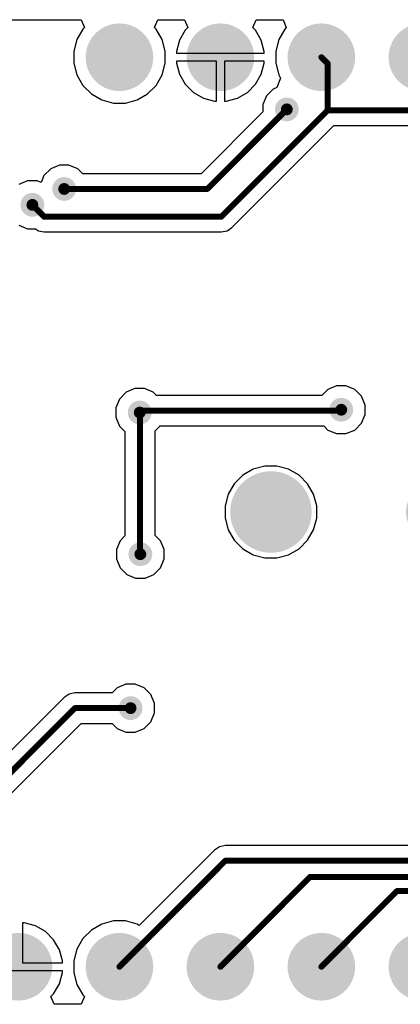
# Model space of a CAD drawing. Header units: inches. Extents: x 0.3 to 40.7, y 0.3 to 25.1.
# Tile 2 of 5: x 14.2 to 23.8, y 0.3 to 25.1. Entities that reach past the tile are written whole.
import ezdxf

# ---------------------------------------------------------------- set-up
doc = ezdxf.new("R2010")
doc.units = ezdxf.units.IN
for name, color, linetype in [('BOTTOM', 5, 'Continuous'), ('Pad Holes', 156, 'Continuous'), ('Via Holes', 16, 'Continuous')]:
    doc.layers.add(name, color=color, linetype=linetype)

# ---------------------------------------------------------------- blocks, each defined once
blk = doc.blocks.new('PEC11J_9215F_S0015_2446')
at = {"layer": 'BOTTOM'}
h = blk.add_hatch(color=5, dxfattribs=at)
edge = h.paths.add_edge_path()
edge.add_arc((0, 0), 0.25, 0, 360)
h = blk.add_hatch(color=5, dxfattribs=at)
edge = h.paths.add_edge_path()
edge.add_arc((0, -4.5), 0.25, 0, 360)
at = {"layer": 'Pad Holes'}
h = blk.add_hatch(color=7, dxfattribs=at)
edge = h.paths.add_edge_path()
edge.add_arc((0, 0), 1.025, 0, 360)
h = blk.add_hatch(color=7, dxfattribs=at)
edge = h.paths.add_edge_path()
edge.add_arc((0, -4.825), 0.775, 180, 360)
edge.add_line((0.775, -4.825), (0.775, -4.175))
edge.add_arc((0, -4.175), 0.775, 0, 180)
edge.add_line((-0.775, -4.175), (-0.775, -4.825))
blk = doc.blocks.new('PIN_HEADER_2_54___VERT__1_4POS_F_________1_2447')
at = {"layer": 'BOTTOM'}
h = blk.add_hatch(color=5, dxfattribs=at)
edge = h.paths.add_edge_path()
edge.add_arc((-3.81, 0), 0.85, 0, 360)
h = blk.add_hatch(color=5, dxfattribs=at)
edge = h.paths.add_edge_path()
edge.add_arc((-1.27, 0), 0.85, 0, 360)
h = blk.add_hatch(color=5, dxfattribs=at)
edge = h.paths.add_edge_path()
edge.add_arc((1.27, 0), 0.85, 0, 360)
h = blk.add_hatch(color=5, dxfattribs=at)
edge = h.paths.add_edge_path()
edge.add_arc((3.81, 0), 0.85, 0, 360)
at = {"layer": 'Pad Holes'}
h = blk.add_hatch(color=7, dxfattribs=at)
edge = h.paths.add_edge_path()
edge.add_arc((-3.81, 0), 0.5, 0, 360)
h = blk.add_hatch(color=7, dxfattribs=at)
edge = h.paths.add_edge_path()
edge.add_arc((-1.27, 0), 0.5, 0, 360)
h = blk.add_hatch(color=7, dxfattribs=at)
edge = h.paths.add_edge_path()
edge.add_arc((1.27, 0), 0.5, 0, 360)
h = blk.add_hatch(color=7, dxfattribs=at)
edge = h.paths.add_edge_path()
edge.add_arc((3.81, 0), 0.5, 0, 360)
blk = doc.blocks.new('PIN_HEADER_2_54___VERT__1_10POS_2448')
at = {"layer": 'BOTTOM'}
h = blk.add_hatch(color=5, dxfattribs=at)
edge = h.paths.add_edge_path()
edge.add_arc((-11.43, 0), 0.85, 0, 360)
h = blk.add_hatch(color=5, dxfattribs=at)
edge = h.paths.add_edge_path()
edge.add_arc((-8.89, 0), 0.85, 0, 360)
h = blk.add_hatch(color=5, dxfattribs=at)
edge = h.paths.add_edge_path()
edge.add_arc((-6.35, 0), 0.85, 0, 360)
h = blk.add_hatch(color=5, dxfattribs=at)
edge = h.paths.add_edge_path()
edge.add_arc((-3.81, 0), 0.85, 0, 360)
h = blk.add_hatch(color=5, dxfattribs=at)
edge = h.paths.add_edge_path()
edge.add_arc((-1.27, 0), 0.85, 0, 360)
h = blk.add_hatch(color=5, dxfattribs=at)
edge = h.paths.add_edge_path()
edge.add_arc((1.27, 0), 0.85, 0, 360)
h = blk.add_hatch(color=5, dxfattribs=at)
edge = h.paths.add_edge_path()
edge.add_arc((3.81, 0), 0.85, 0, 360)
h = blk.add_hatch(color=5, dxfattribs=at)
edge = h.paths.add_edge_path()
edge.add_arc((6.35, 0), 0.85, 0, 360)
h = blk.add_hatch(color=5, dxfattribs=at)
edge = h.paths.add_edge_path()
edge.add_arc((8.89, 0), 0.85, 0, 360)
h = blk.add_hatch(color=5, dxfattribs=at)
edge = h.paths.add_edge_path()
edge.add_arc((11.43, 0), 0.85, 0, 360)
at = {"layer": 'Pad Holes'}
h = blk.add_hatch(color=7, dxfattribs=at)
edge = h.paths.add_edge_path()
edge.add_arc((-11.43, 0), 0.5, 0, 360)
h = blk.add_hatch(color=7, dxfattribs=at)
edge = h.paths.add_edge_path()
edge.add_arc((-8.89, 0), 0.5, 0, 360)
h = blk.add_hatch(color=7, dxfattribs=at)
edge = h.paths.add_edge_path()
edge.add_arc((-6.35, 0), 0.5, 0, 360)
h = blk.add_hatch(color=7, dxfattribs=at)
edge = h.paths.add_edge_path()
edge.add_arc((-3.81, 0), 0.5, 0, 360)
h = blk.add_hatch(color=7, dxfattribs=at)
edge = h.paths.add_edge_path()
edge.add_arc((-1.27, 0), 0.5, 0, 360)
h = blk.add_hatch(color=7, dxfattribs=at)
edge = h.paths.add_edge_path()
edge.add_arc((1.27, 0), 0.5, 0, 360)
h = blk.add_hatch(color=7, dxfattribs=at)
edge = h.paths.add_edge_path()
edge.add_arc((3.81, 0), 0.5, 0, 360)
h = blk.add_hatch(color=7, dxfattribs=at)
edge = h.paths.add_edge_path()
edge.add_arc((6.35, 0), 0.5, 0, 360)
h = blk.add_hatch(color=7, dxfattribs=at)
edge = h.paths.add_edge_path()
edge.add_arc((8.89, 0), 0.5, 0, 360)
h = blk.add_hatch(color=7, dxfattribs=at)
edge = h.paths.add_edge_path()
edge.add_arc((11.43, 0), 0.5, 0, 360)

msp = doc.modelspace()

# ---------------------------------------------------------------- hatches: boundary and pattern name
at = {"layer": 'BOTTOM'}
h = msp.add_hatch(color=5, dxfattribs=at)
edge = h.paths.add_edge_path()
edge.add_arc((20.9, 22.8), 0.3, 0, 360)
h = msp.add_hatch(color=5, dxfattribs=at)
edge = h.paths.add_edge_path()
edge.add_arc((15.3, 20.8), 0.3, 0, 360)
h = msp.add_hatch(color=5, dxfattribs=at)
edge = h.paths.add_edge_path()
edge.add_arc((14.5, 20.4), 0.3, 0, 360)
h = msp.add_hatch(color=5, dxfattribs=at)
edge = h.paths.add_edge_path()
edge.add_arc((17.2, 15.18), 0.3, 0, 360)
h = msp.add_hatch(color=5, dxfattribs=at)
edge = h.paths.add_edge_path()
edge.add_arc((22.27, 15.25), 0.3, 0, 360)
h = msp.add_hatch(color=5, dxfattribs=at)
edge = h.paths.add_edge_path()
edge.add_arc((17.216, 11.619), 0.3, 0, 360)
h = msp.add_hatch(color=5, dxfattribs=at)
edge = h.paths.add_edge_path()
edge.add_arc((16.97, 7.75), 0.3, 0, 360)
at = {"layer": 'Via Holes'}
h = msp.add_hatch(color=7, dxfattribs=at)
edge = h.paths.add_edge_path()
edge.add_arc((20.9, 22.8), 0.15, 0, 360)
h = msp.add_hatch(color=7, dxfattribs=at)
edge = h.paths.add_edge_path()
edge.add_arc((15.3, 20.8), 0.15, 0, 360)
h = msp.add_hatch(color=7, dxfattribs=at)
edge = h.paths.add_edge_path()
edge.add_arc((14.5, 20.4), 0.15, 0, 360)
h = msp.add_hatch(color=7, dxfattribs=at)
edge = h.paths.add_edge_path()
edge.add_arc((22.27, 15.25), 0.15, 0, 360)
h = msp.add_hatch(color=7, dxfattribs=at)
edge = h.paths.add_edge_path()
edge.add_arc((17.2, 15.18), 0.15, 0, 360)
h = msp.add_hatch(color=7, dxfattribs=at)
edge = h.paths.add_edge_path()
edge.add_arc((17.216, 11.619), 0.15, 0, 360)
h = msp.add_hatch(color=7, dxfattribs=at)
edge = h.paths.add_edge_path()
edge.add_arc((16.97, 7.75), 0.15, 0, 360)

# ---------------------------------------------------------------- linework, layer by layer
at = {"layer": 'BOTTOM'}
for p, q in [((4.5, 25.054), (15.725, 25.054)), ((15.725, 25.054), (15.808, 24.854)), ((17.572, 24.854), (17.655, 25.054)), ((17.655, 25.054), (18.33, 25.054)), ((18.33, 25.054), (18.413, 24.854)), ((20.047, 24.854), (20.13, 25.054)), ((20.13, 25.054), (20.805, 25.054)), ((20.805, 25.054), (20.888, 24.854)), ((15.77, 24.816), (15.618, 24.554)), ((15.808, 24.854), (15.77, 24.816)), ((17.61, 24.816), (17.572, 24.854)), ((17.762, 24.554), (17.61, 24.816)), ((18.347, 24.788), (18.201, 24.536)), ((18.413, 24.854), (18.347, 24.788)), ((20.113, 24.788), (20.047, 24.854)), ((20.259, 24.536), (20.113, 24.788)), ((20.85, 24.816), (20.698, 24.554)), ((20.888, 24.854), (20.85, 24.816)), ((15.618, 24.554), (15.54, 24.261)), ((17.84, 24.261), (17.762, 24.554)), ((18.201, 24.536), (18.126, 24.255)), ((20.334, 24.255), (20.259, 24.536)), ((20.698, 24.554), (20.62, 24.261)), ((15.54, 24.261), (15.54, 23.959)), ((17.84, 23.959), (17.84, 24.261)), ((18.126, 24.255), (18.126, 24.21)), ((20.334, 24.21), (20.334, 24.255)), ((20.62, 24.261), (20.62, 23.959)), ((18.126, 24.21), (20.334, 24.21)), ((19.13, 24.01), (18.126, 24.01)), ((18.126, 24.01), (18.126, 23.965)), ((19.13, 23.006), (19.13, 24.01)), ((20.334, 24.01), (19.33, 24.01)), ((19.33, 24.01), (19.33, 23.006)), ((20.334, 23.965), (20.334, 24.01)), ((15.54, 23.959), (15.618, 23.666)), ((17.762, 23.666), (17.84, 23.959)), ((18.126, 23.965), (18.201, 23.684)), ((20.259, 23.684), (20.334, 23.965)), ((20.62, 23.959), (20.698, 23.666)), ((15.618, 23.666), (15.77, 23.404)), ((17.61, 23.404), (17.762, 23.666)), ((18.201, 23.684), (18.347, 23.432)), ((20.113, 23.432), (20.259, 23.684)), ((20.745, 23.584), (20.652, 23.347)), ((20.698, 23.666), (20.745, 23.585)), ((20.745, 23.585), (20.745, 23.584)), ((15.77, 23.404), (15.984, 23.19)), ((17.396, 23.19), (17.61, 23.404)), ((18.347, 23.432), (18.552, 23.227)), ((19.908, 23.227), (20.113, 23.432)), ((20.56, 23.309), (20.391, 23.14)), ((20.652, 23.347), (20.56, 23.309)), ((15.984, 23.19), (16.246, 23.038)), ((16.246, 23.038), (16.539, 22.96)), ((16.841, 22.96), (17.134, 23.038)), ((17.134, 23.038), (17.396, 23.19)), ((18.552, 23.227), (18.804, 23.081)), ((18.804, 23.081), (19.085, 23.006)), ((19.375, 23.006), (19.656, 23.081)), ((19.656, 23.081), (19.908, 23.227)), ((20.391, 23.14), (20.3, 22.919)), ((16.539, 22.96), (16.841, 22.96)), ((19.085, 23.006), (19.13, 23.006)), ((19.33, 23.006), (19.375, 23.006)), ((20.3, 22.919), (20.3, 22.741)), ((20.3, 22.741), (18.742, 21.182)), ((19.52, 19.83), (22.085, 22.394)), ((22.085, 22.394), (24.869, 22.394)), ((14.96, 21.309), (14.791, 21.14)), ((15.181, 21.4), (14.96, 21.309)), ((15.419, 21.4), (15.181, 21.4)), ((15.64, 21.309), (15.419, 21.4)), ((15.766, 21.182), (15.64, 21.309)), ((14.791, 21.14), (14.717, 20.96)), ((18.742, 21.182), (15.766, 21.182)), ((14.381, 21), (14.16, 20.909)), ((14.619, 21), (14.381, 21)), ((14.717, 20.96), (14.619, 21)), ((14.16, 19.891), (14.381, 19.8)), ((14.381, 19.8), (14.574, 19.8)), ((14.574, 19.8), (14.654, 19.747)), ((19.396, 19.747), (19.52, 19.83)), ((14.654, 19.747), (14.8, 19.718)), ((14.8, 19.718), (19.25, 19.718)), ((19.25, 19.718), (19.396, 19.747)), ((22.151, 15.85), (21.93, 15.759)), ((22.389, 15.85), (22.151, 15.85)), ((22.61, 15.759), (22.389, 15.85)), ((16.86, 15.689), (16.691, 15.52)), ((17.081, 15.78), (16.86, 15.689)), ((17.319, 15.78), (17.081, 15.78)), ((17.54, 15.689), (17.319, 15.78)), ((17.621, 15.607), (17.54, 15.689)), ((21.779, 15.607), (17.621, 15.607)), ((21.93, 15.759), (21.779, 15.607)), ((22.779, 15.59), (22.61, 15.759)), ((16.691, 15.52), (16.6, 15.299)), ((22.87, 15.369), (22.779, 15.59)), ((22.87, 15.131), (22.87, 15.369)), ((16.6, 15.299), (16.6, 15.061)), ((22.779, 14.91), (22.87, 15.131)), ((16.6, 15.061), (16.691, 14.84)), ((22.61, 14.741), (22.779, 14.91)), ((16.691, 14.84), (16.826, 14.706)), ((16.826, 14.706), (16.826, 12.078)), ((17.59, 14.722), (17.709, 14.84)), ((17.59, 12.093), (17.59, 14.722)), ((17.709, 14.84), (17.71, 14.843)), ((17.71, 14.843), (21.829, 14.843)), ((21.829, 14.843), (21.93, 14.741)), ((21.93, 14.741), (22.151, 14.65)), ((22.151, 14.65), (22.389, 14.65)), ((22.389, 14.65), (22.61, 14.741)), ((20.055, 13.754), (19.793, 13.602)), ((20.348, 13.832), (20.055, 13.754)), ((20.652, 13.832), (20.348, 13.832)), ((20.945, 13.754), (20.652, 13.832)), ((21.207, 13.602), (20.945, 13.754)), ((19.578, 13.387), (19.427, 13.125)), ((19.793, 13.602), (19.578, 13.387)), ((21.422, 13.387), (21.207, 13.602)), ((21.574, 13.125), (21.422, 13.387)), ((19.427, 13.125), (19.348, 12.832)), ((21.652, 12.832), (21.574, 13.125)), ((19.348, 12.832), (19.348, 12.528)), ((21.652, 12.528), (21.652, 12.832)), ((19.348, 12.528), (19.427, 12.235)), ((21.574, 12.235), (21.652, 12.528)), ((19.427, 12.235), (19.578, 11.973)), ((21.422, 11.973), (21.574, 12.235)), ((16.707, 11.959), (16.616, 11.739)), ((16.826, 12.078), (16.707, 11.959)), ((17.724, 11.959), (17.59, 12.093)), ((17.816, 11.739), (17.724, 11.959)), ((19.578, 11.973), (19.793, 11.758)), ((21.207, 11.758), (21.422, 11.973)), ((16.616, 11.739), (16.616, 11.5)), ((17.816, 11.5), (17.816, 11.739)), ((19.793, 11.758), (20.055, 11.607)), ((20.945, 11.607), (21.207, 11.758)), ((16.616, 11.5), (16.707, 11.279)), ((17.724, 11.279), (17.816, 11.5)), ((20.055, 11.607), (20.348, 11.528)), ((20.348, 11.528), (20.652, 11.528)), ((20.652, 11.528), (20.945, 11.607)), ((16.707, 11.279), (16.876, 11.111)), ((17.556, 11.111), (17.724, 11.279)), ((16.876, 11.111), (17.096, 11.019)), ((17.096, 11.019), (17.335, 11.019)), ((17.335, 11.019), (17.556, 11.111)), ((16.63, 8.259), (16.504, 8.132)), ((16.851, 8.35), (16.63, 8.259)), ((17.089, 8.35), (16.851, 8.35)), ((17.31, 8.259), (17.089, 8.35)), ((17.479, 8.09), (17.31, 8.259)), ((15.3, 8.02), (9.569, 2.29)), ((15.424, 8.103), (15.3, 8.02)), ((15.57, 8.132), (15.424, 8.103)), ((16.504, 8.132), (15.57, 8.132)), ((17.57, 7.869), (17.479, 8.09)), ((17.57, 7.631), (17.57, 7.869)), ((17.479, 7.41), (17.57, 7.631)), ((10.11, 1.749), (15.728, 7.368)), ((15.728, 7.368), (16.504, 7.368)), ((16.504, 7.368), (16.63, 7.241)), ((16.63, 7.241), (16.851, 7.15)), ((17.089, 7.15), (17.31, 7.241)), ((17.31, 7.241), (17.479, 7.41)), ((16.851, 7.15), (17.089, 7.15)), ((19.207, 4.267), (19.083, 4.184)), ((19.354, 4.296), (19.207, 4.267)), ((26.157, 4.296), (19.354, 4.296)), ((19.083, 4.184), (17.189, 2.29)), ((14.295, 2.354), (14.25, 2.354)), ((14.25, 2.354), (14.25, 1.35)), ((14.576, 2.279), (14.295, 2.354)), ((14.828, 2.133), (14.576, 2.279)), ((16.246, 2.322), (15.984, 2.17)), ((16.539, 2.4), (16.246, 2.322)), ((16.841, 2.4), (16.539, 2.4)), ((17.134, 2.322), (16.841, 2.4)), ((17.189, 2.29), (17.134, 2.322)), ((15.033, 1.928), (14.828, 2.133)), ((15.984, 2.17), (15.77, 1.956)), ((15.179, 1.676), (15.033, 1.928)), ((15.77, 1.956), (15.618, 1.694)), ((15.254, 1.395), (15.179, 1.676)), ((15.618, 1.694), (15.54, 1.401)), ((14.25, 1.35), (15.254, 1.35)), ((15.254, 1.35), (15.254, 1.395)), ((15.54, 1.401), (15.54, 1.099)), ((15.254, 1.15), (13.046, 1.15)), ((15.179, 0.824), (15.254, 1.105)), ((15.254, 1.105), (15.254, 1.15)), ((15.54, 1.099), (15.618, 0.806)), ((15.033, 0.572), (15.179, 0.824)), ((15.618, 0.806), (15.77, 0.544)), ((14.967, 0.506), (15.033, 0.572)), ((15.05, 0.306), (14.967, 0.506)), ((15.808, 0.506), (15.725, 0.306)), ((15.77, 0.544), (15.808, 0.506)), ((15.725, 0.306), (15.05, 0.306))]:
    msp.add_line(p, q, dxfattribs=at)
at = {"layer": 'BOTTOM', "const_width": 0.15}
for points in [[(21.77, 24.11), (21.926, 23.954)], [(21.926, 22.776), (21.926, 23.954)], [(18.9, 20.8), (20.9, 22.8)], [(19.25, 20.1), (21.926, 22.776)], [(21.926, 22.776), (24.869, 22.776)], [(15.3, 20.8), (18.9, 20.8)], [(14.5, 20.4), (14.8, 20.1)], [(14.8, 20.1), (19.25, 20.1)], [(17.2, 15.18), (17.245, 15.225)], [(17.2, 15.18), (17.208, 15.172)], [(17.208, 11.627), (17.208, 15.172)], [(17.245, 15.225), (22.245, 15.225)], [(22.245, 15.225), (22.27, 15.25)], [(17.208, 11.627), (17.216, 11.619)], [(9.07, 1.25), (15.57, 7.75)], [(15.57, 7.75), (16.97, 7.75)], [(16.69, 1.25), (19.354, 3.914)], [(19.354, 3.914), (26.316, 3.914)], [(19.23, 1.25), (21.487, 3.507)], [(21.487, 3.507), (26.409, 3.507)], [(21.77, 1.25), (23.671, 3.151)], [(23.671, 3.151), (26.553, 3.151)]]:
    msp.add_lwpolyline(points, dxfattribs=at)
at = {"layer": 'BOTTOM', "const_width": 0.075}
for points in [[(21.733, 24.11, 1), (21.808, 24.11, 1)], [(21.889, 23.954, 1), (21.964, 23.954, 1)], [(21.889, 23.954, 1), (21.964, 23.954, 1)], [(20.862, 22.8, 1), (20.937, 22.8, 1)], [(21.889, 22.776, 1), (21.964, 22.776, 1)], [(21.889, 22.776, 1), (21.964, 22.776, 1)], [(21.889, 22.776, 1), (21.964, 22.776, 1)], [(15.262, 20.8, 1), (15.338, 20.8, 1)], [(18.862, 20.8, 1), (18.937, 20.8, 1)], [(18.862, 20.8, 1), (18.937, 20.8, 1)], [(14.462, 20.4, 1), (14.537, 20.4, 1)], [(14.762, 20.1, 1), (14.837, 20.1, 1)], [(14.762, 20.1, 1), (14.837, 20.1, 1)], [(19.213, 20.1, 1), (19.288, 20.1, 1)], [(19.213, 20.1, 1), (19.288, 20.1, 1)], [(17.163, 15.18, 1), (17.238, 15.18, 1)], [(17.163, 15.18, 1), (17.238, 15.18, 1)], [(17.17, 15.172, 1), (17.245, 15.172, 1)], [(17.17, 15.172, 1), (17.245, 15.172, 1)], [(17.208, 15.225, 1), (17.283, 15.225, 1)], [(17.208, 15.225, 1), (17.283, 15.225, 1)], [(22.208, 15.225, 1), (22.283, 15.225, 1)], [(22.208, 15.225, 1), (22.283, 15.225, 1)], [(22.233, 15.25, 1), (22.308, 15.25, 1)], [(17.17, 11.627, 1), (17.245, 11.627, 1)], [(17.17, 11.627, 1), (17.245, 11.627, 1)], [(17.178, 11.619, 1), (17.253, 11.619, 1)], [(15.533, 7.75, 1), (15.608, 7.75, 1)], [(15.533, 7.75, 1), (15.608, 7.75, 1)], [(16.933, 7.75, 1), (17.008, 7.75, 1)], [(19.316, 3.914, 1), (19.391, 3.914, 1)], [(19.316, 3.914, 1), (19.391, 3.914, 1)], [(21.449, 3.507, 1), (21.524, 3.507, 1)], [(21.449, 3.507, 1), (21.524, 3.507, 1)], [(23.633, 3.151, 1), (23.708, 3.151, 1)], [(23.633, 3.151, 1), (23.708, 3.151, 1)], [(16.653, 1.25, 1), (16.728, 1.25, 1)], [(19.193, 1.25, 1), (19.268, 1.25, 1)], [(21.733, 1.25, 1), (21.808, 1.25, 1)]]:
    msp.add_lwpolyline(points, format="xyb", close=True, dxfattribs=at)

# ---------------------------------------------------------------- block references
for name, p in [('PIN_HEADER_2_54___VERT__1_4POS_F_________1_2447', (20.5, 24.11)), ('PIN_HEADER_2_54___VERT__1_10POS_2448', (20.5, 1.25))]:
    msp.add_blockref(name, p)
at = {"rotation": 90}
msp.add_blockref('PEC11J_9215F_S0015_2446', (20.5, 12.68), dxfattribs=at)

doc.saveas('drawing.dxf')
